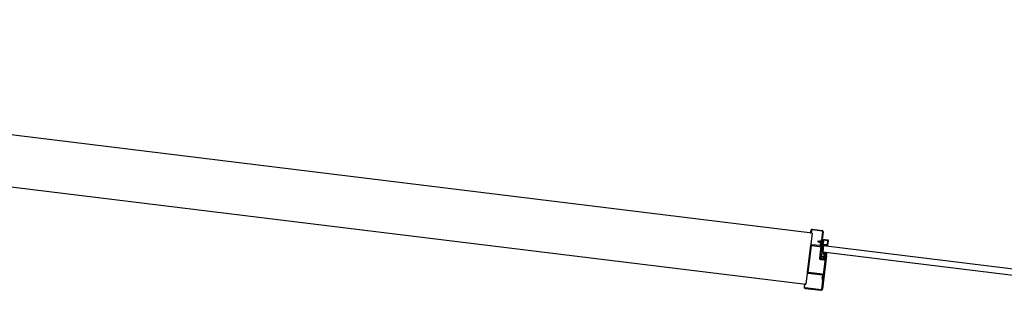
# Model space of a CAD drawing. Header units: millimetres. Extents: x -4577 to 1032787, y -66234 to 201209.
# Tile 211 of 256: x 13935 to 16331, y -7457 to -6798. Entities that reach past the tile are written whole.
import ezdxf

# ---------------------------------------------------------------- set-up
doc = ezdxf.new("R2010")
doc.units = ezdxf.units.MM
doc.linetypes.add('510_5_2OG_ELT_1004$0$11-07-22_DS_2OG$0$AUSGEZOGEN', pattern=[0])
for name, color, linetype in [('510_5_2OG_ELT_1004$0$11-07-22_DS_2OG$0$2DKont', 8, '510_5_2OG_ELT_1004$0$11-07-22_DS_2OG$0$AUSGEZOGEN'), ('510_5_2OG_ELT_1004$0$11-07-22_DS_2OG$0$2DMitte', 8, '510_5_2OG_ELT_1004$0$11-07-22_DS_2OG$0$AUSGEZOGEN'), ('510_5_2OG_ELT_1004$0$11-07-22_DS_2OG$0$2DSchraff', 8, '510_5_2OG_ELT_1004$0$11-07-22_DS_2OG$0$AUSGEZOGEN'), ('510_5_2OG_ELT_1004$0$11-07-22_DS_2OG$0$Mieterausbau', 8, '510_5_2OG_ELT_1004$0$11-07-22_DS_2OG$0$AUSGEZOGEN')]:
    doc.layers.add(name, color=color, linetype=linetype)

# ---------------------------------------------------------------- blocks, each defined once
blk = doc.blocks.new('510_5_2OG_ELT_1004$0$11-07-22_DS_2OG$0$LascheTyp2', base_point=(-0.048, 0))
for p, q in [((0.033, 0.0372), (0.033, 0.0027)), ((0.035, 0.0027), (0.035, 0.0372)), ((0.0357, 0.038), (0.048, 0.038)), ((-0.035, 0.0222), (-0.035, 0.0027)), ((-0.033, 0.0027), (-0.033, 0.0222)), ((0.0322, 0.002), (-0.0323, 0.002)), ((-0.0323, 0), (0.0322, 0))]:
    blk.add_line(p, q)
for points in [[(-0.0358, 0.025), (-0.048, 0.025), (-0.048, 0.023), (-0.0358, 0.023)], [(0.048, 0.038), (0.048, 0.04), (0.0357, 0.04)]]:
    blk.add_lwpolyline(points)
for centre, radius, start, end in [((-0.0419, 0.0236), 0.00268, 31.0482, 148.9518), ((-0.0358, 0.0222), 0.00275, 0, 90), ((0.0357, 0.0372), 0.00275, 90, 180), ((0.0357, 0.0372), 0.00075, 90, 180), ((0.041, 0.0386), 0.00268, 31.0482, 148.9518), ((-0.0358, 0.0222), 0.00075, 360, 90), ((-0.0323, 0.0027), 0.00275, 180, 270), ((-0.0323, 0.0027), 0.00075, 180, 270), ((0.0322, 0.0027), 0.00075, 270, 360), ((0.0322, 0.0027), 0.00275, 270, 360)]:
    blk.add_arc(centre, radius, start, end)
at = {"layer": '510_5_2OG_ELT_1004$0$11-07-22_DS_2OG$0$2DMitte'}
for p, q in [((-0.0419, 0.027), (-0.0419, 0.021)), ((0.041, 0.042), (0.041, 0.036))]:
    blk.add_line(p, q, dxfattribs=at)
blk = doc.blocks.new('510_5_2OG_ELT_1004$0$11-07-22_DS_2OG$0$G01_Schr', base_point=(-0.006, -0.01))
at = {"layer": '510_5_2OG_ELT_1004$0$11-07-22_DS_2OG$0$2DSchraff'}
h = blk.add_hatch(color=7, dxfattribs=at)
h.dxf.hatch_style = 2
h.paths.add_polyline_path([(-0.006, 0.0003), (-0.006, 0.0003), (-0.006, 0.0003), (-0.006, 0.0003), (-0.006, 0.0002), (-0.006, 0.0002), (-0.006, 0.0002), (-0.006, 0.0002), (-0.006, 0.0002), (-0.006, 0.0002), (-0.006, 0.0002), (-0.006, 0.0002), (-0.006, 0.0001), (-0.006, 0.0001), (-0.0059, 0.0001), (-0.0059, 0.0001), (-0.0059, 0.0001), (-0.0059, 0.0001), (-0.0059, 0.0001), (-0.0059, 0.0001), (-0.0059, 0.0001), (-0.0059, 0.0001), (-0.0059, 0.0001), (-0.0059, 0), (-0.0059, 0), (-0.0058, 0), (-0.0058, 0), (-0.0058, 0), (-0.0058, 0), (-0.0058, 0), (-0.0058, 0), (-0.0058, 0), (-0.0058, 0), (-0.0057, 0), (-0.0057, 0), (-0.0057, 0), (-0.0057, 0), (-0.0051, 0), (-0.0051, 0), (-0.0051, 0), (-0.0051, 0), (-0.005, 0), (-0.005, 0), (-0.005, 0), (-0.005, 0), (-0.005, 0), (-0.005, 0), (-0.005, 0), (-0.005, 0), (-0.0049, 0), (-0.0049, 0), (-0.0049, 0.0001), (-0.0049, 0.0001), (-0.0049, 0.0001), (-0.0049, 0.0001), (-0.0049, 0.0001), (-0.0049, 0.0001), (-0.0049, 0.0001), (-0.0049, 0.0001), (-0.0049, 0.0001), (-0.0048, 0.0001), (-0.0048, 0.0001), (-0.0048, 0.0002), (-0.0048, 0.0002), (-0.0048, 0.0002), (-0.0048, 0.0002), (-0.0048, 0.0002), (-0.0048, 0.0002), (-0.0048, 0.0002), (-0.0048, 0.0002), (-0.0048, 0.0003), (-0.0048, 0.0003), (-0.0048, 0.0003), (-0.0048, 0.0003), (-0.0048, 0.0004), (-0.0048, 0.0004), (-0.0048, 0.0004), (-0.0048, 0.0005), (-0.0048, 0.0005), (-0.0048, 0.0005), (-0.0048, 0.0005), (-0.0048, 0.0005), (-0.0048, 0.0005), (-0.0048, 0.0005), (-0.0048, 0.0005), (-0.0048, 0.0006), (-0.0048, 0.0006), (-0.0048, 0.0006), (-0.0048, 0.0006), (-0.0047, 0.0006), (-0.0047, 0.0006), (-0.0047, 0.0006), (-0.0047, 0.0006), (-0.0047, 0.0006), (-0.0047, 0.0006), (-0.0047, 0.0007), (-0.0047, 0.0007), (-0.0047, 0.0007), (-0.0047, 0.0007), (-0.0047, 0.0007), (-0.0046, 0.0007), (-0.0046, 0.0007), (-0.0046, 0.0007), (-0.0046, 0.0007), (-0.0046, 0.0007), (-0.0046, 0.0007), (-0.0046, 0.0007), (-0.0046, 0.0007), (-0.0046, 0.0007), (-0.0045, 0.0007), (-0.0045, 0.0007), (-0.0038, 0.0008), (-0.0038, 0.0008), (-0.0038, 0.0008), (-0.0038, 0.0008), (-0.0038, 0.0008), (-0.0038, 0.0008), (-0.0037, 0.0008), (-0.0037, 0.0008), (-0.0037, 0.0008), (-0.0037, 0.0008), (-0.0037, 0.0008), (-0.0037, 0.0008), (-0.0037, 0.0008), (-0.0037, 0.0008), (-0.0037, 0.0008), (-0.0037, 0.0008), (-0.0037, 0.0008), (-0.0037, 0.0008), (-0.0037, 0.0008), (-0.0036, 0.0008), (-0.0036, 0.0008), (-0.0036, 0.0008), (-0.0036, 0.0009), (-0.0036, 0.0009), (-0.0036, 0.0009), (-0.0036, 0.0009), (-0.0036, 0.0009), (-0.0036, 0.0009), (-0.0036, 0.0009), (-0.0036, 0.0009), (-0.0036, 0.0009), (-0.0036, 0.0009), (-0.0036, 0.0009), (-0.0036, 0.0009), (-0.0036, 0.0009), (-0.0036, 0.0009), (-0.0036, 0.0009), (-0.003, 0.0019), (-0.003, 0.0019), (-0.003, 0.0019), (-0.003, 0.002), (-0.003, 0.002), (-0.003, 0.0021), (-0.003, 0.0021), (-0.003, 0.0022), (-0.0031, 0.0022), (-0.0031, 0.0023), (-0.0031, 0.0023), (-0.0031, 0.0023), (-0.0032, 0.0024), (-0.0032, 0.0024), (-0.0032, 0.0024), (-0.0033, 0.0024), (-0.0033, 0.0025), (-0.0033, 0.0025), (-0.0034, 0.0025), (-0.0034, 0.0025), (-0.0035, 0.0025), (-0.0035, 0.0025), (-0.0036, 0.0025), (-0.0036, 0.0025), (-0.0037, 0.0025), (-0.0037, 0.0025), (-0.0037, 0.0024), (-0.0038, 0.0024), (-0.0038, 0.0024), (-0.0038, 0.0024), (-0.0039, 0.0023), (-0.0039, 0.0023), (-0.0039, 0.0023), (-0.004, 0.0022), (-0.004, 0.0022), (-0.004, 0.0021), (-0.004, 0.0021), (-0.004, 0.002), (-0.004, 0.002), (-0.004, 0.002), (-0.004, 0.002), (-0.0041, 0.0019), (-0.0041, 0.0019), (-0.0041, 0.0019), (-0.0041, 0.0018), (-0.0041, 0.0018), (-0.0042, 0.0018), (-0.0042, 0.0018), (-0.0042, 0.0018), (-0.0043, 0.0018), (-0.0043, 0.0018), (-0.0043, 0.0017), (-0.0044, 0.0017), (-0.0044, 0.0017), (-0.0044, 0.0017), (-0.0045, 0.0017), (-0.0045, 0.0018), (-0.0045, 0.0018), (-0.0046, 0.0018), (-0.0046, 0.0018), (-0.0046, 0.0018), (-0.0046, 0.0018), (-0.0047, 0.0018), (-0.0047, 0.0019), (-0.0047, 0.0019), (-0.0047, 0.0019), (-0.0048, 0.002), (-0.0048, 0.002), (-0.0048, 0.002), (-0.0048, 0.002), (-0.0048, 0.0021), (-0.0048, 0.0021), (-0.0048, 0.0021), (-0.0048, 0.0135), (-0.0048, 0.0135), (-0.0048, 0.0135), (-0.0048, 0.0135), (-0.0048, 0.0136), (-0.0048, 0.0136), (-0.0048, 0.0136), (-0.0048, 0.0136), (-0.0048, 0.0136), (-0.0048, 0.0136), (-0.0048, 0.0136), (-0.0048, 0.0136), (-0.0048, 0.0137), (-0.0048, 0.0137), (-0.0047, 0.0137), (-0.0047, 0.0137), (-0.0047, 0.0137), (-0.0047, 0.0137), (-0.0047, 0.0137), (-0.0047, 0.0137), (-0.0047, 0.0137), (-0.0047, 0.0137), (-0.0047, 0.0137), (-0.0047, 0.0138), (-0.0046, 0.0138), (-0.0046, 0.0138), (-0.0046, 0.0138), (-0.0046, 0.0138), (-0.0046, 0.0138), (-0.0046, 0.0138), (-0.0046, 0.0138), (-0.0046, 0.0138), (-0.0046, 0.0138), (-0.0045, 0.0138), (-0.0045, 0.0138), (-0.0045, 0.0138), (-0.0045, 0.0138), (0.0045, 0.0138), (0.0045, 0.0138), (0.0045, 0.0138), (0.0045, 0.0138), (0.0046, 0.0138), (0.0046, 0.0138), (0.0046, 0.0138), (0.0046, 0.0138), (0.0046, 0.0138), (0.0046, 0.0138), (0.0046, 0.0138), (0.0046, 0.0138), (0.0047, 0.0138), (0.0047, 0.0138), (0.0047, 0.0137), (0.0047, 0.0137), (0.0047, 0.0137), (0.0047, 0.0137), (0.0047, 0.0137), (0.0047, 0.0137), (0.0047, 0.0137), (0.0047, 0.0137), (0.0047, 0.0137), (0.0048, 0.0137), (0.0048, 0.0137), (0.0048, 0.0136), (0.0048, 0.0136), (0.0048, 0.0136), (0.0048, 0.0136), (0.0048, 0.0136), (0.0048, 0.0136), (0.0048, 0.0136), (0.0048, 0.0136), (0.0048, 0.0135), (0.0048, 0.0135), (0.0048, 0.0135), (0.0048, 0.0135), (0.0048, 0.0021), (0.0048, 0.0021), (0.0048, 0.0021), (0.0048, 0.002), (0.0048, 0.002), (0.0048, 0.002), (0.0048, 0.002), (0.0047, 0.0019), (0.0047, 0.0019), (0.0047, 0.0019), (0.0047, 0.0018), (0.0046, 0.0018), (0.0046, 0.0018), (0.0046, 0.0018), (0.0046, 0.0018), (0.0045, 0.0018), (0.0045, 0.0018), (0.0045, 0.0017), (0.0044, 0.0017), (0.0044, 0.0017), (0.0044, 0.0017), (0.0043, 0.0017), (0.0043, 0.0018), (0.0043, 0.0018), (0.0042, 0.0018), (0.0042, 0.0018), (0.0042, 0.0018), (0.0041, 0.0018), (0.0041, 0.0018), (0.0041, 0.0019), (0.0041, 0.0019), (0.0041, 0.0019), (0.004, 0.002), (0.004, 0.002), (0.004, 0.002), (0.004, 0.002), (0.004, 0.0021), (0.004, 0.0021), (0.004, 0.0022), (0.004, 0.0022), (0.0039, 0.0023), (0.0039, 0.0023), (0.0039, 0.0023), (0.0038, 0.0024), (0.0038, 0.0024), (0.0038, 0.0024), (0.0037, 0.0024), (0.0037, 0.0025), (0.0037, 0.0025), (0.0036, 0.0025), (0.0036, 0.0025), (0.0035, 0.0025), (0.0035, 0.0025), (0.0034, 0.0025), (0.0034, 0.0025), (0.0033, 0.0025), (0.0033, 0.0025), (0.0033, 0.0024), (0.0032, 0.0024), (0.0032, 0.0024), (0.0031, 0.0024), (0.0031, 0.0023), (0.0031, 0.0023), (0.0031, 0.0023), (0.003, 0.0022), (0.003, 0.0022), (0.003, 0.0021), (0.003, 0.0021), (0.003, 0.002), (0.003, 0.002), (0.003, 0.002), (0.003, 0.0019), (0.003, 0.0019), (0.0035, 0.0009), (0.0035, 0.0009), (0.0035, 0.0009), (0.0035, 0.0009), (0.0035, 0.0009), (0.0036, 0.0009), (0.0036, 0.0009), (0.0036, 0.0009), (0.0036, 0.0009), (0.0036, 0.0009), (0.0036, 0.0009), (0.0036, 0.0009), (0.0036, 0.0009), (0.0036, 0.0009), (0.0036, 0.0009), (0.0036, 0.0008), (0.0036, 0.0008), (0.0036, 0.0008), (0.0036, 0.0008), (0.0036, 0.0008), (0.0036, 0.0008), (0.0037, 0.0008), (0.0037, 0.0008), (0.0037, 0.0008), (0.0037, 0.0008), (0.0037, 0.0008), (0.0037, 0.0008), (0.0037, 0.0008), (0.0037, 0.0008), (0.0037, 0.0008), (0.0037, 0.0008), (0.0037, 0.0008), (0.0037, 0.0008), (0.0037, 0.0008), (0.0038, 0.0008), (0.0038, 0.0008), (0.0038, 0.0008), (0.0045, 0.0007), (0.0045, 0.0007), (0.0046, 0.0007), (0.0046, 0.0007), (0.0046, 0.0007), (0.0046, 0.0007), (0.0046, 0.0007), (0.0046, 0.0007), (0.0046, 0.0007), (0.0046, 0.0007), (0.0046, 0.0007), (0.0047, 0.0007), (0.0047, 0.0007), (0.0047, 0.0007), (0.0047, 0.0007), (0.0047, 0.0007), (0.0047, 0.0006), (0.0047, 0.0006), (0.0047, 0.0006), (0.0047, 0.0006), (0.0047, 0.0006), (0.0047, 0.0006), (0.0048, 0.0006), (0.0048, 0.0006), (0.0048, 0.0006), (0.0048, 0.0006), (0.0048, 0.0005), (0.0048, 0.0005), (0.0048, 0.0005), (0.0048, 0.0005), (0.0048, 0.0005), (0.0048, 0.0005), (0.0048, 0.0005), (0.0048, 0.0005), (0.0048, 0.0004), (0.0048, 0.0004), (0.0048, 0.0004), (0.0048, 0.0003), (0.0048, 0.0003), (0.0048, 0.0003), (0.0048, 0.0003), (0.0048, 0.0002), (0.0048, 0.0002), (0.0048, 0.0002), (0.0048, 0.0002), (0.0048, 0.0002), (0.0048, 0.0002), (0.0048, 0.0002), (0.0048, 0.0002), (0.0048, 0.0001), (0.0048, 0.0001), (0.0049, 0.0001), (0.0049, 0.0001), (0.0049, 0.0001), (0.0049, 0.0001), (0.0049, 0.0001), (0.0049, 0.0001), (0.0049, 0.0001), (0.0049, 0.0001), (0.0049, 0.0001), (0.0049, 0), (0.005, 0), (0.005, 0), (0.005, 0), (0.005, 0), (0.005, 0), (0.005, 0), (0.005, 0), (0.005, 0), (0.005, 0), (0.0051, 0), (0.0051, 0), (0.0051, 0), (0.0051, 0), (0.0057, 0), (0.0057, 0), (0.0057, 0), (0.0057, 0), (0.0058, 0), (0.0058, 0), (0.0058, 0), (0.0058, 0), (0.0058, 0), (0.0058, 0), (0.0058, 0), (0.0058, 0), (0.0059, 0), (0.0059, 0), (0.0059, 0.0001), (0.0059, 0.0001), (0.0059, 0.0001), (0.0059, 0.0001), (0.0059, 0.0001), (0.0059, 0.0001), (0.0059, 0.0001), (0.0059, 0.0001), (0.0059, 0.0001), (0.006, 0.0001), (0.006, 0.0001), (0.006, 0.0002), (0.006, 0.0002), (0.006, 0.0002), (0.006, 0.0002), (0.006, 0.0002), (0.006, 0.0002), (0.006, 0.0002), (0.006, 0.0002), (0.006, 0.0003), (0.006, 0.0003), (0.006, 0.0003), (0.006, 0.0003), (0.006, 0.0147), (0.006, 0.0147), (0.006, 0.0147), (0.006, 0.0147), (0.006, 0.0148), (0.006, 0.0148), (0.006, 0.0148), (0.006, 0.0148), (0.006, 0.0148), (0.006, 0.0148), (0.006, 0.0148), (0.006, 0.0148), (0.006, 0.0148), (0.006, 0.0149), (0.0059, 0.0149), (0.0059, 0.0149), (0.0059, 0.0149), (0.0059, 0.0149), (0.0059, 0.0149), (0.0059, 0.0149), (0.0059, 0.0149), (0.0059, 0.0149), (0.0059, 0.0149), (0.0059, 0.015), (0.0059, 0.015), (0.0058, 0.015), (0.0058, 0.015), (0.0058, 0.015), (0.0058, 0.015), (0.0058, 0.015), (0.0058, 0.015), (0.0058, 0.015), (0.0058, 0.015), (0.0057, 0.015), (0.0057, 0.015), (0.0057, 0.015), (0.0057, 0.015), (-0.0057, 0.015), (-0.0057, 0.015), (-0.0057, 0.015), (-0.0057, 0.015), (-0.0058, 0.015), (-0.0058, 0.015), (-0.0058, 0.015), (-0.0058, 0.015), (-0.0058, 0.015), (-0.0058, 0.015), (-0.0058, 0.015), (-0.0058, 0.015), (-0.0059, 0.015), (-0.0059, 0.015), (-0.0059, 0.0149), (-0.0059, 0.0149), (-0.0059, 0.0149), (-0.0059, 0.0149), (-0.0059, 0.0149), (-0.0059, 0.0149), (-0.0059, 0.0149), (-0.0059, 0.0149), (-0.0059, 0.0149), (-0.006, 0.0149), (-0.006, 0.0148), (-0.006, 0.0148), (-0.006, 0.0148), (-0.006, 0.0148), (-0.006, 0.0148), (-0.006, 0.0148), (-0.006, 0.0148), (-0.006, 0.0148), (-0.006, 0.0148), (-0.006, 0.0147), (-0.006, 0.0147), (-0.006, 0.0147), (-0.006, 0.0147)])
at = {"layer": '510_5_2OG_ELT_1004$0$11-07-22_DS_2OG$0$2DKont'}
for p, q in [((-0.006, 0.0003), (-0.006, 0.0147)), ((-0.0057, 0.015), (0.0057, 0.015)), ((-0.0057, 0), (-0.0051, 0)), ((-0.0048, 0.0021), (-0.0048, 0.0135)), ((-0.0048, 0.0003), (-0.0048, 0.0004)), ((-0.0045, 0.0138), (0.0045, 0.0138)), ((-0.0038, 0.0008), (-0.0045, 0.0007)), ((-0.003, 0.0019), (-0.0036, 0.0009)), ((-0.003, 0.0045), (-0.0031, 0.0026)), ((0.0031, 0.0026), (-0.0031, 0.0026)), ((-0.0031, 0.0026), (-0.0028, 0.0013)), ((-0.003, 0.0045), (0.003, 0.0045)), ((0.0027, 0.0013), (-0.0028, 0.0013)), ((-0.0028, 0), (-0.0028, 0.0013)), ((0.0027, 0), (-0.0028, 0)), ((-0.0013, 0), (-0.0013, -0.0087)), ((0.0031, 0.0026), (0.0027, 0.0013)), ((0.0027, 0.0013), (0.0027, 0)), ((0.003, 0.0045), (0.0031, 0.0026)), ((0.003, 0.0019), (0.0035, 0.0009)), ((0.0038, 0.0008), (0.0045, 0.0007)), ((0.0048, 0.0135), (0.0048, 0.0021)), ((0.0048, 0.0004), (0.0048, 0.0003)), ((0.0051, 0), (0.0057, 0)), ((0.006, 0.0147), (0.006, 0.0003)), ((0.0019, -0.0005), (-0.0019, -0.0013)), ((-0.0019, -0.0013), (-0.0019, -0.0013)), ((-0.0019, -0.0013), (-0.0013, -0.0014)), ((0.0019, -0.002), (-0.0019, -0.0028)), ((-0.0019, -0.0028), (-0.0013, -0.0029)), ((0.0019, -0.0035), (-0.0019, -0.0043)), ((-0.0019, -0.0043), (-0.0013, -0.0044)), ((0.0019, -0.005), (-0.0019, -0.0058)), ((-0.0019, -0.0058), (-0.0013, -0.0059)), ((0, -0.01), (-0.0013, -0.0087)), ((0, -0.0054), (0, -0.01)), ((0.0013, -0.0087), (0, -0.0091)), ((0, -0.01), (0.0013, -0.0087)), ((0.0013, 0), (0.0013, -0.0087)), ((0.0013, -0.0004), (0.0019, -0.0005)), ((0.0013, -0.0019), (0.0019, -0.002)), ((0.0013, -0.0034), (0.0019, -0.0035)), ((0.0013, -0.0049), (0.0019, -0.005))]:
    blk.add_line(p, q, dxfattribs=at)
for centre, radius, start, end in [((-0.0057, 0.0147), 0.0003, 90, 180), ((-0.0057, 0.0003), 0.0003, 180, 270), ((-0.0051, 0.0003), 0.0003, 270, 360), ((-0.0045, 0.0135), 0.0003, 90, 180), ((-0.0044, 0.0021), 0.000406, 180, 350.6698), ((-0.0045, 0.0004), 0.0003, 95, 180), ((-0.0038, 0.0011), 0.0003, 275, 330), ((0.0038, 0.0011), 0.0003, 210, 265), ((0.0044, 0.0021), 0.000406, 189.3302, 360), ((0.0045, 0.0135), 0.0003, 0, 90), ((0.0045, 0.0004), 0.0003, 0, 85), ((0.0051, 0.0003), 0.0003, 180, 270), ((0.0057, 0.0147), 0.0003, 0, 90), ((0.0057, 0.0003), 0.0003, 270, 360)]:
    blk.add_arc(centre, radius, start, end, dxfattribs=at)
blk = doc.blocks.new('510_5_2OG_ELT_1004$0$11-07-22_DS_2OG$0$DichtngEinbau', base_point=(-0.0125, -0.005, -0.0044))
for p, q in [((-0.0124, 0.0096), (-0.0111, 0.0108)), ((-0.0124, 0.0074), (-0.0113, 0.0086)), ((-0.0124, 0.0049), (-0.0113, 0.006)), ((-0.0113, 0.0098), (-0.0121, 0.0092)), ((-0.0113, 0.0077), (-0.0121, 0.0071)), ((-0.0113, 0.0051), (-0.0121, 0.0045)), ((-0.0115, 0.0008), (-0.0113, 0.0051)), ((-0.0113, 0.0086), (-0.0113, 0.0098)), ((-0.0113, 0.006), (-0.0113, 0.0077)), ((-0.0111, 0.0108), (-0.0111, 0.0115)), ((-0.0084, 0.0002), (-0.0111, 0.0002)), ((-0.0107, 0.0115), (-0.0107, 0.0109)), ((-0.0105, 0.0012), (-0.0103, 0.0048)), ((-0.0103, 0.0061), (-0.0103, 0.0096)), ((-0.0038, 0.0009), (-0.0102, 0.0009)), ((-0.0044, 0.0058), (-0.01, 0.0058)), ((-0.01, 0.0051), (-0.0044, 0.0051)), ((-0.0064, -0.0004), (-0.0077, 0)), ((-0.0029, 0.0002), (-0.0062, 0.0002)), ((-0.0039, 0.0101), (-0.0041, 0.0061)), ((-0.0035, 0.0013), (-0.0041, 0.0048)), ((-0.0039, 0.0115), (-0.0018, 0.0099)), ((-0.003, 0.0074), (-0.0031, 0.0061)), ((-0.0031, 0.0061), (-0.0023, 0.0042)), ((-0.0027, 0.0021), (-0.0031, 0.0049)), ((-0.0028, 0.0041), (-0.0031, 0.0049)), ((-0.0029, 0.0097), (-0.003, 0.0085)), ((-0.003, 0.0085), (-0.002, 0.007)), ((-0.0024, 0.0068), (-0.003, 0.0074)), ((-0.002, 0.0094), (-0.0029, 0.0097)), ((-0.0125, -0.0012), (-0.0125, -0.0012)), ((-0.0094, -0.0043), (-0.0056, -0.0039)), ((-0.0091, -0.005), (0.001, -0.0039)), ((-0.0046, -0.0038), (0.0005, -0.0032)), ((0.0005, -0.0032), (0.0007, -0.0014)), ((0.0016, -0.0031), (0.0018, 0))]:
    blk.add_line(p, q)
for points in [[(-0.0124, -0.0011), (-0.0123, -0.001), (-0.0122, -0.0009), (-0.0121, -0.0008), (-0.012, -0.0007), (-0.0119, -0.0006), (-0.0119, -0.0005), (-0.0118, -0.0004), (-0.0117, -0.0003), (-0.0117, -0.0002), (-0.0116, 0), (-0.0116, 0.0001), (-0.0115, 0.0002), (-0.0115, 0.0004), (-0.0115, 0.0005), (-0.0115, 0.0006), (-0.0115, 0.0008)], [(-0.0123, -0.0013), (-0.0122, -0.0012), (-0.012, -0.0011), (-0.0119, -0.001), (-0.0118, -0.0009), (-0.0117, -0.0008), (-0.0116, -0.0007), (-0.0115, -0.0006), (-0.0114, -0.0004), (-0.0113, -0.0003), (-0.0112, -0.0001), (-0.0111, 0), (-0.0111, 0.0002)], [(-0.0105, 0.0012), (-0.0105, 0.0012), (-0.0105, 0.0011), (-0.0104, 0.0011), (-0.0104, 0.001), (-0.0104, 0.001), (-0.0103, 0.0009), (-0.0103, 0.0009), (-0.0102, 0.0009), (-0.0102, 0.0009)], [(-0.0077, 0), (-0.0078, 0.0001), (-0.008, 0.0001), (-0.0081, 0.0001), (-0.0082, 0.0001), (-0.0084, 0.0002)], [(-0.0046, -0.0038), (-0.0045, -0.0037), (-0.0044, -0.0036), (-0.0044, -0.0034), (-0.0043, -0.0033), (-0.0042, -0.0032), (-0.0042, -0.0031), (-0.0041, -0.0029), (-0.0041, -0.0028), (-0.0041, -0.0027), (-0.004, -0.0025), (-0.004, -0.0024), (-0.004, -0.0022), (-0.004, -0.0021), (-0.004, -0.0019), (-0.0041, -0.0018), (-0.0041, -0.0017), (-0.0041, -0.0015), (-0.0042, -0.0014), (-0.0042, -0.0013), (-0.0043, -0.0011), (-0.0043, -0.001), (-0.0044, -0.0009), (-0.0045, -0.0008), (-0.0046, -0.0007), (-0.0047, -0.0006), (-0.0048, -0.0005), (-0.0049, -0.0004), (-0.005, -0.0003), (-0.0051, -0.0002), (-0.0052, -0.0001), (-0.0054, -0.0001), (-0.0055, 0), (-0.0056, 0), (-0.0058, 0.0001), (-0.0059, 0.0001), (-0.006, 0.0001), (-0.0062, 0.0002)], [(-0.0038, 0.0009), (-0.0037, 0.0009), (-0.0037, 0.0009), (-0.0036, 0.0009), (-0.0036, 0.001), (-0.0035, 0.001), (-0.0035, 0.0011), (-0.0035, 0.0011), (-0.0035, 0.0012), (-0.0035, 0.0012), (-0.0035, 0.0013)], [(0.0018, 0), (0.0018, 0), (0.0018, 0.0001), (0.0018, 0.0001), (0.0017, 0.0001), (0.0017, 0.0002), (0.0017, 0.0002), (0.0016, 0.0002), (0.0016, 0.0002), (0.0016, 0.0002), (0.0015, 0.0002), (0.0015, 0.0002), (0.0015, 0.0002)], [(-0.0124, -0.0011), (-0.0124, -0.0011), (-0.0125, -0.0011), (-0.0125, -0.0011), (-0.0125, -0.0011), (-0.0125, -0.0011), (-0.0125, -0.0012), (-0.0125, -0.0012), (-0.0125, -0.0012), (-0.0125, -0.0012), (-0.0125, -0.0012), (-0.0125, -0.0013), (-0.0125, -0.0013), (-0.0124, -0.0013), (-0.0124, -0.0013), (-0.0124, -0.0013), (-0.0124, -0.0013), (-0.0124, -0.0013), (-0.0123, -0.0013), (-0.0123, -0.0013)], [(-0.0094, -0.0043), (-0.0095, -0.0043), (-0.0095, -0.0044), (-0.0096, -0.0044), (-0.0096, -0.0045), (-0.0096, -0.0045), (-0.0096, -0.0046), (-0.0096, -0.0046), (-0.0096, -0.0047), (-0.0096, -0.0047), (-0.0096, -0.0048), (-0.0096, -0.0048), (-0.0095, -0.0049), (-0.0095, -0.0049), (-0.0094, -0.0049), (-0.0094, -0.005), (-0.0093, -0.005), (-0.0093, -0.005), (-0.0092, -0.005), (-0.0092, -0.005), (-0.0091, -0.005), (-0.0091, -0.005)], [(-0.0056, -0.0039), (-0.0055, -0.0038), (-0.0054, -0.0037), (-0.0053, -0.0036), (-0.0052, -0.0035), (-0.0052, -0.0034), (-0.0051, -0.0033), (-0.005, -0.0032), (-0.005, -0.0031), (-0.0049, -0.0029), (-0.0049, -0.0028), (-0.0049, -0.0027), (-0.0049, -0.0026), (-0.0049, -0.0024), (-0.0049, -0.0023), (-0.0049, -0.0022), (-0.0049, -0.002), (-0.0049, -0.0019), (-0.0049, -0.0018), (-0.005, -0.0017), (-0.005, -0.0016), (-0.0051, -0.0014), (-0.0051, -0.0013), (-0.0052, -0.0012), (-0.0053, -0.0011), (-0.0054, -0.001), (-0.0055, -0.0009), (-0.0056, -0.0008), (-0.0057, -0.0008), (-0.0058, -0.0007), (-0.0059, -0.0006), (-0.006, -0.0006), (-0.0061, -0.0005), (-0.0062, -0.0005), (-0.0064, -0.0004)], [(0.0007, -0.0014), (0.0007, -0.0014), (0.0007, -0.0013), (0.0007, -0.0013), (0.0006, -0.0013), (0.0006, -0.0013), (0.0006, -0.0012), (0.0006, -0.0012), (0.0006, -0.0012), (0.0005, -0.0012), (0.0005, -0.0012)], [(0.0005, -0.0032), (0.0005, -0.0032), (0.0005, -0.0032), (0.0005, -0.0032), (0.0005, -0.0032), (0.0005, -0.0032)], [(0.001, -0.0039), (0.0011, -0.0038), (0.0011, -0.0038), (0.0012, -0.0037), (0.0013, -0.0037), (0.0013, -0.0036), (0.0014, -0.0035), (0.0015, -0.0034), (0.0015, -0.0033), (0.0015, -0.0032), (0.0015, -0.0032), (0.0016, -0.0031)]]:
    blk.add_lwpolyline(points)
for centre, radius, start, end in [((-0.0123, 0.0094), 0.00025, 140.7288, 305.245), ((-0.0123, 0.0073), 0.00025, 140.7288, 305.245), ((-0.0123, 0.0047), 0.00025, 140.7288, 305.245), ((-0.0109, 0.0115), 0.0002, 0, 180), ((-0.0027, -0.0423), 0.0538, 91.236, 98.5123), ((-0.01, 0.0096), 0.0003, 98.8852, 180), ((-0.01, 0.0061), 0.0003, 180, 270), ((-0.01, 0.0048), 0.0003, 90, 180), ((-0.0032, -0.0334), 0.0439, 91.2931, 98.8852), ((-0.0044, 0.0061), 0.0003, 270, 357.7974), ((-0.0044, 0.0048), 0.0003, 357.7974, 90), ((-0.0042, 0.0102), 0.0003, 357.7974, 91.2931), ((0, 0.0025), 0.00376, 218.6551, 277.7243), ((-0.0025, 0.0042), 0.00025, 199.0115, 3.5277), ((0, 0.0025), 0.00276, 186.3634, 302.309), ((-0.0022, 0.0069), 0.00025, 216.165, 20.6812), ((-0.0019, 0.0097), 0.00025, 253.5154, 58.0316)]:
    blk.add_arc(centre, radius, start, end)
blk = doc.blocks.new('510_5_2OG_ELT_1004')
at = {"layer": '510_5_2OG_ELT_1004$0$11-07-22_DS_2OG$0$Mieterausbau', "linetype": 'Continuous'}
h = blk.add_hatch(dxfattribs=at)
h.set_pattern_fill('SCHRAFFUR_1', color=256, scale=1000, style=0, pattern_type=2)
h.set_pattern_definition([(90, (1895.797, -66891.69), (-40, 5e-15), []), (90, (1875.797, -66891.69), (-40, 5e-15), [])])
h.paths.add_polyline_path([(15899.5, -7348.5), (15899.8, -7346.5), (15888.8, -7345.2), (15888.6, -7347.1), (15891.6, -7347.5)], flags=0)
at = {"layer": '510_5_2OG_ELT_1004$0$11-07-22_DS_2OG$0$Mieterausbau', "linetype": '510_5_2OG_ELT_1004$0$11-07-22_DS_2OG$0$AUSGEZOGEN'}
for p, q in [((10602.6, -6797.8), (15848.3, -7441.9)), ((15863.5, -7317.8), (13318.2, -7005.3)), ((15864, -7307.8), (15888.3, -7310.8)), ((15864, -7307.8), (15888.3, -7310.8)), ((15863.5, -7317.8), (15848.3, -7441.9)), ((15860, -7317.4), (15860.9, -7310.2)), ((15860, -7317.4), (15860.9, -7310.2)), ((15860, -7317.4), (15860.9, -7310.2)), ((15860, -7317.4), (15860.9, -7310.2)), ((15861.5, -7317.6), (15860, -7317.4)), ((15861.5, -7317.6), (15860, -7317.4)), ((15862.4, -7310.4), (15861.5, -7317.6)), ((15862.4, -7310.4), (15861.5, -7317.6)), ((15888.1, -7312.3), (15863.8, -7309.3)), ((15888.1, -7312.3), (15863.8, -7309.3)), ((15889.2, -7313.7), (15881.3, -7378.2)), ((15890.7, -7313.9), (15882.7, -7378.4)), ((15888.1, -7312.3), (15888.3, -7310.8)), ((15888.1, -7312.3), (15888.3, -7310.8)), ((15888.1, -7312.3), (15888.3, -7310.8)), ((15891.6, -7347.6), (15884.7, -7362.7)), ((15886.6, -7346.9), (15889.6, -7363.3)), ((15891.6, -7347.5), (15889.6, -7363.3)), ((15891.6, -7347.5), (16407.7, -7410.9)), ((15883.8, -7379.8), (15892.3, -7380.8)), ((15887.1, -7454), (15897.2, -7371.8)), ((15887.1, -7454), (15897.2, -7371.8)), ((15898.6, -7372), (15888.6, -7454.1)), ((15898.6, -7372), (15888.6, -7454.1)), ((16405.8, -7426.7), (15889.6, -7363.3)), ((15893.7, -7379.4), (15893.7, -7371.4)), ((15895.2, -7379.9), (15895.2, -7371.6)), ((15897.2, -7371.8), (15898.6, -7372)), ((15897.2, -7371.8), (15898.6, -7372)), ((15897.2, -7371.8), (15898.6, -7372)), ((15883.7, -7381.2), (15892.1, -7382.3)), ((15890.7, -7424.4), (15889.8, -7431.9)), ((15890.7, -7424.4), (15889.8, -7431.9)), ((15844.8, -7441.5), (15843.9, -7448.7)), ((15844.8, -7441.5), (15843.9, -7448.7)), ((15844.8, -7441.5), (15843.9, -7448.7)), ((15844.8, -7441.5), (15843.9, -7448.7)), ((15846.3, -7441.6), (15844.8, -7441.5)), ((15846.3, -7441.6), (15844.8, -7441.5)), ((15845.4, -7448.8), (15846.3, -7441.6)), ((15845.4, -7448.8), (15846.3, -7441.6)), ((15846.3, -7451.7), (15885.5, -7456.5)), ((15846.3, -7451.7), (15885.5, -7456.5)), ((15885.7, -7455), (15846.5, -7450.2)), ((15885.7, -7455), (15846.5, -7450.2))]:
    blk.add_line(p, q, dxfattribs=at)
for points in [[(15886.6, -7346.9), (15884.7, -7362.7), (15889.6, -7363.3), (15891.6, -7347.5), (15886.6, -7346.9)], [(15888.8, -7345.2), (15888.6, -7347.1), (15899.5, -7348.5), (15899.8, -7346.5), (15888.8, -7345.2)]]:
    blk.add_lwpolyline(points, close=True, dxfattribs=at)
for centre, radius, start, end in [((15863.6, -7310.5), 2.75, 83, 173), ((15863.6, -7310.5), 2.75, 83, 173), ((15863.6, -7310.5), 1.25, 83, 173), ((15863.6, -7310.5), 1.25, 83, 173), ((15887.9, -7313.5), 1.25, 353, 83), ((15887.9, -7313.5), 2.75, 353, 83), ((15884, -7378.5), 2.75, 173, 263), ((15884, -7378.5), 1.25, 173, 263), ((15892.4, -7379.6), 2.75, 263, 6.8225), ((15892.4, -7379.6), 1.25, 263, 6.8225), ((15896.2, -7371.7), 2.5, 353, 186.8225), ((15896.2, -7371.7), 1, 353, 186.8225), ((15846.6, -7449), 2.75, 173, 263), ((15846.6, -7449), 2.75, 173, 263), ((15846.6, -7449), 1.25, 173, 263), ((15846.6, -7449), 1.25, 173, 263), ((15885.8, -7453.8), 2.75, 263, 353), ((15885.8, -7453.8), 2.75, 263, 353), ((15885.8, -7453.8), 1.25, 263, 353), ((15885.8, -7453.8), 1.25, 263, 353)]:
    blk.add_arc(centre, radius, start, end, dxfattribs=at)
at = {"layer": '510_5_2OG_ELT_1004$0$11-07-22_DS_2OG$0$Mieterausbau', "linetype": '510_5_2OG_ELT_1004$0$11-07-22_DS_2OG$0$AUSGEZOGEN', "zscale": 1000}
for name, p, xscale, yscale, rotation in [('510_5_2OG_ELT_1004$0$11-07-22_DS_2OG$0$G01_Schr', (15876.9, -7343.7), 1000.00000000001, -1000, 83.00000001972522), ('510_5_2OG_ELT_1004$0$11-07-22_DS_2OG$0$LascheTyp2', (15861.7, -7332.2), 1000.00000000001, 1000, 263.0000000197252), ('510_5_2OG_ELT_1004$0$11-07-22_DS_2OG$0$DichtngEinbau', (15884.7, -7362.7), 1000.000000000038, -1000, 353.0000000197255), ('510_5_2OG_ELT_1004$0$11-07-22_DS_2OG$0$DichtngEinbau', (15884.7, -7362.7), 1000.000000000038, -1000, 353.0000000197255)]:
    blk.add_blockref(name, p, dxfattribs=dict(at, xscale=xscale, yscale=yscale, rotation=rotation))

msp = doc.modelspace()

# ---------------------------------------------------------------- block references
msp.add_blockref('510_5_2OG_ELT_1004', (0, -0.1))

doc.saveas('drawing.dxf')
